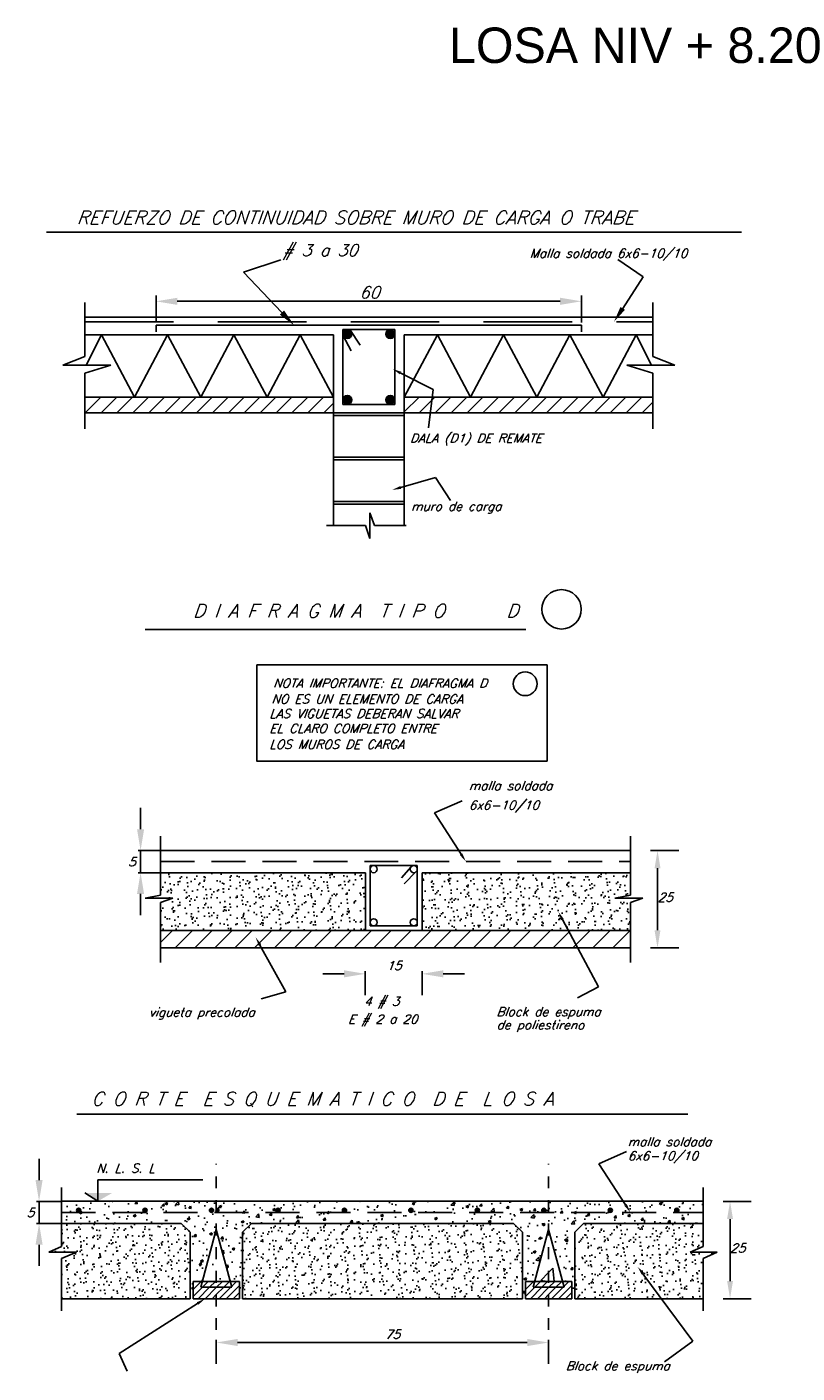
# Model space of a CAD drawing. Header units: millimetres. Extents: x 2068 to 4152, y 861 to 1938.
# Tile 11 of 20: x 2124.9 to 2131.42, y 893.4 to 904.79. Entities that reach past the tile are written whole.
import ezdxf

# ---------------------------------------------------------------- set-up
doc = ezdxf.new("R2010")
doc.units = ezdxf.units.MM
for name, pattern in [('CENTER', [2, 1.25, -0.25, 0.25, -0.25]), ('DASHED', [0.75, 0.5, -0.25]), ('DASHED2', [9.525, 6.35, -3.175]), ('HIDDEN', [0.375, 0.25, -0.125])]:
    doc.linetypes.add(name, pattern=pattern)
doc.layers.add('A NEO ESTRUCTURA', color=7, linetype='Continuous')
doc.layers.add('RAPID COST CASTILLOS Y COLUMNAS', color=1, linetype='Continuous')
doc.styles.add('LETREROS100', font='simplex.shx', dxfattribs={"oblique": 20, "height": 0.3})
doc.styles.add('NOTAS', font='SIMPLEX', dxfattribs={"oblique": 20, "height": 0.1})
doc.styles.add('NOTAS100', font='simplex.shx', dxfattribs={"oblique": 20, "height": 0.2})
doc.styles.add('NOTAS50', font='simplex.shx', dxfattribs={"oblique": 20, "height": 0.1})
doc.styles.get("Standard").update_dxf_attribs({"font": 'arial.ttf'})
doc.styles.add('TI', font='simplex.shx', dxfattribs={"oblique": 20, "height": 0.37})
doc.dimstyles.get("Standard").update_dxf_attribs({"dimtxt": 0.2, "dimasz": 0.18, "dimexe": 0.18, "dimexo": 0.0625, "dimgap": 0.09, "dimtad": 0, "dimtih": 1, "dimtoh": 1, "dimdec": 3, "dimzin": 0, "dimdsep": 46, "dimtxsty": 'Standard', "dimcen": 0.09, "dimadec": 0, "dimazin": 0, "dimtfac": 1, "dimtdec": 3, "dimtofl": 0, "dimtmove": 0, "dimatfit": 3, "dimfxl": 1, "dimtolj": 1, "dimtzin": 0, "dimarcsym": 0})
pattern_1 = [(50, (1802.69621, 612.00758), (0.22773084, -0.01992386), [0.0238125, -0.2619375]), (355, (1802.6962, 612.00758), (-0.04405428, 0.23882106), [0.01905, -0.20955073]), (100.451445, (1802.71519, 612.00592), (0.18367656, 0.21889719), [0.02023751, -0.2226128]), (46.1842, (1802.6962, 612.07108), (0.3388488, -0.05255291), [0.03571875, -0.39290625]), (96.63556, (1802.72445, 612.0667), (0.29675517, 0.30928266), [0.03035628, -0.3339195]), (351.18415, (1802.6962, 612.07108), (0.29675517, 0.30928266), [0.02857496, -0.31432466]), (21, (1802.72796, 612.0552), (0.18951799, -0.1278315), [0.0238125, -0.2619375]), (326, (1802.72796, 612.0552), (0.07725254, 0.23023496), [0.01905, -0.20955]), (71.451445, (1802.74375, 612.04455), (0.26677052, 0.10240346), [0.02023751, -0.22261242]), (37.5, (1802.69621, 612.00758), (0.003860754, 0.105693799), [0, -0.20701, 0, -0.212725, 0, -0.21034375]), (7.5, (1802.69621, 612.00758), (0.083524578, 0.12522572), [0, -0.121285, 0, -0.2022475, 0, -0.08016875]), (327.5, (1802.62541, 612.00758), (0.169488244, -0.00716093), [0, -0.079375, 0, -0.24765, 0, -0.3286125]), (317.5, (1802.59366, 612.00758), (0.185161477, 0.031783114), [0, -0.1031875, 0, -0.164465, 0, -0.2333625])]
pattern_2 = [(127.5, (1827.56476, 615.02581), (-0.110117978, -0.00360007), [0, -0.086868, 0, -0.097155, 0, -0.09286875]), (97.5, (1827.56476, 615.02581), (-0.16128565, 0.10114274), [0, -0.046863, 0, -0.0782955, 0, -0.03000375]), (57.5, (1827.56476, 614.95551), (-0.000323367, 0.177973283), [0, -0.028575, 0, -0.10287, 0, -0.1343025]), (47.5, (1827.56476, 614.95551), (-0.0501591, 0.1718002), [0, -0.0142875, 0, -0.067437, 0, -0.0771525])]
pattern_3 = [(50, (1802.6962, 612.0076), (0.9109233, -0.0796954), [0.09525, -1.04775]), (355, (1802.6962, 612.0076), (-0.1762171, 0.9552842), [0.0762, -0.838203]), (100.45144, (1802.7721, 612.0009), (0.7347062, 0.8755888), [0.08095, -0.8904512]), (46.1842, (1802.6962, 612.2616), (1.3553952, -0.2102116), [0.142875, -1.571625]), (96.63556, (1802.8092, 612.244), (1.1870207, 1.2371306), [0.121425, -1.335678]), (351.18415, (1802.6962, 612.2616), (1.1870207, 1.2371306), [0.1143, -1.2572987]), (21, (1802.8232, 612.1981), (0.758072, -0.511326), [0.09525, -1.04775]), (326, (1802.8232, 612.1981), (0.3090101, 0.9209398), [0.0762, -0.8382]), (71.45144, (1802.8864, 612.1555), (1.0670821, 0.4096138), [0.08095, -0.8904497]), (37.5, (1802.6962, 612.00758), (0.01544302, 0.4227752), [0, -0.82804, 0, -0.8509, 0, -0.841375]), (7.5, (1802.6962, 612.0076), (0.3340983, 0.50090287), [0, -0.48514, 0, -0.80899, 0, -0.320675]), (327.5, (1802.413, 612.00758), (0.67795298, -0.02864372), [0, -0.3175, 0, -0.9906, 0, -1.31445]), (317.5, (1802.286, 612.0076), (0.7406459, 0.12713246), [0, -0.41275, 0, -0.65786, 0, -0.93345])]
pattern_4 = [(127.5, (1827.40556, 615.33255), (-0.110117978, -0.00360007), [0, -0.086868, 0, -0.097155, 0, -0.09286875]), (97.5, (1827.40556, 615.33255), (-0.16128565, 0.10114274), [0, -0.046863, 0, -0.0782955, 0, -0.03000375]), (57.5, (1827.40556, 615.26225), (-0.000323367, 0.177973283), [0, -0.028575, 0, -0.10287, 0, -0.1343025]), (47.5, (1827.40556, 615.26225), (-0.0501591, 0.1718002), [0, -0.0142875, 0, -0.067437, 0, -0.0771525])]
pattern_5 = [(45, (1572.264205, 622.78865), (-0.067351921, 0.067351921), [])]

# ---------------------------------------------------------------- blocks, each defined once
blk = doc.blocks.new('*X111')
at = {"color": 0}
for p, q in [((7.903, 23.336), (8.086, 23.518)), ((7.903, 23.495), (7.927, 23.518)), ((8.114, 23.388), (8.245, 23.518)), ((8.273, 23.388), (8.404, 23.518)), ((8.433, 23.388), (8.563, 23.518)), ((8.592, 23.388), (8.722, 23.518)), ((8.649, 23.127), (8.947, 23.425)), ((8.751, 23.388), (8.768, 23.405)), ((8.768, 23.405), (8.881, 23.518)), ((7.903, 23.177), (8.114, 23.388)), ((8.013, 23.127), (8.273, 23.388)), ((8.172, 23.127), (8.425, 23.38)), ((8.331, 23.127), (8.425, 23.221)), ((8.425, 23.221), (8.592, 23.388)), ((8.425, 23.38), (8.433, 23.388)), ((8.49, 23.127), (8.751, 23.388)), ((8.808, 23.127), (8.947, 23.266))]:
    blk.add_line(p, q, dxfattribs=at)
blk = doc.blocks.new('*D119')
at = {"layer": 'A NEO ESTRUCTURA', "color": 0, "lineweight": -2, "transparency": 16777216}
for p, q in [((2127.587, 896.779), (2127.407, 896.779)), ((2127.767, 896.801), (2127.767, 896.599)), ((2128.247, 896.801), (2128.247, 896.599)), ((2128.427, 896.779), (2128.607, 896.779))]:
    blk.add_line(p, q, dxfattribs=at)
at = {"layer": 'A NEO ESTRUCTURA', "color": 0, "transparency": 16777216}
for points in [[(2127.587, 896.809), (2127.587, 896.749), (2127.767, 896.779)], [(2128.427, 896.809), (2128.427, 896.749), (2128.247, 896.779)]]:
    blk.add_solid(points, dxfattribs=at)
at = {"layer": 'Defpoints', "color": 0, "transparency": 16777216}
for p in [(2127.767, 896.863), (2128.247, 896.863), (2128.247, 896.779)]:
    blk.add_point(p, dxfattribs=at)
blk = doc.blocks.new('*D120')
at = {"layer": 'A NEO ESTRUCTURA', "color": 0, "lineweight": -2, "transparency": 16777216}
for p, q in [((2130.181, 897.823), (2130.42, 897.823)), ((2130.24, 897.148), (2130.24, 897.673)), ((2130.181, 896.998), (2130.42, 896.998))]:
    blk.add_line(p, q, dxfattribs=at)
at = {"layer": 'A NEO ESTRUCTURA', "color": 0, "transparency": 16777216}
for points in [[(2130.215, 897.673), (2130.265, 897.673), (2130.24, 897.823)], [(2130.215, 897.148), (2130.265, 897.148), (2130.24, 896.998)]]:
    blk.add_solid(points, dxfattribs=at)
at = {"layer": 'Defpoints', "color": 0, "transparency": 16777216}
for p in [(2130.156, 897.823), (2130.24, 897.823), (2130.156, 896.998)]:
    blk.add_point(p, dxfattribs=at)
blk = doc.blocks.new('*D121')
at = {"layer": 'A NEO ESTRUCTURA', "color": 0, "lineweight": -2, "transparency": 16777216}
for p, q in [((2126.506, 893.68), (2126.506, 893.478)), ((2126.686, 893.658), (2129.138, 893.658)), ((2129.318, 893.68), (2129.318, 893.478))]:
    blk.add_line(p, q, dxfattribs=at)
at = {"layer": 'A NEO ESTRUCTURA', "color": 0, "transparency": 16777216}
for points in [[(2126.686, 893.688), (2126.686, 893.628), (2126.506, 893.658)], [(2129.138, 893.688), (2129.138, 893.628), (2129.318, 893.658)]]:
    blk.add_solid(points, dxfattribs=at)
at = {"layer": 'Defpoints', "color": 0, "transparency": 16777216}
for p in [(2126.506, 893.742), (2129.318, 893.742), (2129.318, 893.658)]:
    blk.add_point(p, dxfattribs=at)
blk = doc.blocks.new('*D122')
at = {"layer": 'A NEO ESTRUCTURA', "color": 0, "lineweight": -2, "transparency": 16777216}
for p, q in [((2125.865, 898.003), (2125.865, 898.183)), ((2125.844, 897.823), (2126.045, 897.823)), ((2125.844, 897.635), (2126.045, 897.635)), ((2125.865, 897.455), (2125.865, 897.275))]:
    blk.add_line(p, q, dxfattribs=at)
at = {"layer": 'A NEO ESTRUCTURA', "color": 0, "transparency": 16777216}
for points in [[(2125.835, 898.003), (2125.895, 898.003), (2125.865, 897.823)], [(2125.835, 897.455), (2125.895, 897.455), (2125.865, 897.635)]]:
    blk.add_solid(points, dxfattribs=at)
at = {"layer": 'Defpoints', "color": 0, "transparency": 16777216}
for p in [(2125.781, 897.823), (2125.865, 897.823), (2125.781, 897.635)]:
    blk.add_point(p, dxfattribs=at)
blk = doc.blocks.new('*D123')
at = {"layer": 'A NEO ESTRUCTURA', "color": 0, "lineweight": -2, "transparency": 16777216}
for p, q in [((2130.795, 894.853), (2131.034, 894.853)), ((2130.854, 894.178), (2130.854, 894.703)), ((2130.795, 894.028), (2131.034, 894.028))]:
    blk.add_line(p, q, dxfattribs=at)
at = {"layer": 'A NEO ESTRUCTURA', "color": 0, "transparency": 16777216}
for points in [[(2130.829, 894.703), (2130.879, 894.703), (2130.854, 894.853)], [(2130.829, 894.178), (2130.879, 894.178), (2130.854, 894.028)]]:
    blk.add_solid(points, dxfattribs=at)
at = {"layer": 'Defpoints', "color": 0, "transparency": 16777216}
for p in [(2130.77, 894.853), (2130.854, 894.853), (2130.77, 894.028)]:
    blk.add_point(p, dxfattribs=at)
blk = doc.blocks.new('*D124')
at = {"layer": 'A NEO ESTRUCTURA', "color": 0, "lineweight": -2, "transparency": 16777216}
for p, q in [((2125.006, 895.033), (2125.006, 895.213)), ((2124.985, 894.853), (2125.186, 894.853)), ((2124.985, 894.666), (2125.186, 894.666)), ((2125.006, 894.486), (2125.006, 894.306))]:
    blk.add_line(p, q, dxfattribs=at)
at = {"layer": 'A NEO ESTRUCTURA', "color": 0, "transparency": 16777216}
for points in [[(2124.976, 895.033), (2125.036, 895.033), (2125.006, 894.853)], [(2124.976, 894.486), (2125.036, 894.486), (2125.006, 894.666)]]:
    blk.add_solid(points, dxfattribs=at)
at = {"layer": 'Defpoints', "color": 0, "transparency": 16777216}
for p in [(2124.922, 894.853), (2125.006, 894.853), (2124.922, 894.666)]:
    blk.add_point(p, dxfattribs=at)
blk = doc.blocks.new('*D125')
at = {"layer": 'A NEO ESTRUCTURA', "color": 0, "lineweight": -2, "transparency": 16777216}
for p, q in [((2125.996, 902.521), (2125.996, 902.292)), ((2126.176, 902.472), (2129.416, 902.472)), ((2129.596, 902.521), (2129.596, 902.292))]:
    blk.add_line(p, q, dxfattribs=at)
at = {"layer": 'A NEO ESTRUCTURA', "color": 0, "transparency": 16777216}
for points in [[(2126.176, 902.502), (2126.176, 902.442), (2125.996, 902.472)], [(2129.416, 902.502), (2129.416, 902.442), (2129.596, 902.472)]]:
    blk.add_solid(points, dxfattribs=at)
at = {"layer": 'Defpoints', "color": 0, "transparency": 16777216}
for p in [(2125.996, 902.584), (2129.596, 902.584), (2129.596, 902.472)]:
    blk.add_point(p, dxfattribs=at)

msp = doc.modelspace()

# ---------------------------------------------------------------- hatches: boundary and pattern name
at = {"layer": 'A NEO ESTRUCTURA'}
h = msp.add_hatch(color=0, dxfattribs=at)
h.dxf.hatch_style = 1
edge = h.paths.add_edge_path()
edge.add_arc((2127.6145, 902.1953), 0.038, 0, 360)
h = msp.add_hatch(color=0, dxfattribs=at)
h.dxf.hatch_style = 1
edge = h.paths.add_edge_path()
edge.add_arc((2127.9785, 902.1953), 0.038, 0, 360)
at = {"layer": 'A NEO ESTRUCTURA', "ltscale": 0.2, "true_color": 0x2776bb}
h = msp.add_hatch(dxfattribs=at)
h.set_pattern_fill('ANSI31', color=152, scale=0.03, style=0)
h.set_pattern_definition(pattern_5)
h.paths.add_polyline_path([(2125.3933, 901.6608), (2125.3933, 901.5282), (2127.4965, 901.5282), (2127.4965, 901.6608)])
at = {"layer": 'A NEO ESTRUCTURA'}
h = msp.add_hatch(color=0, dxfattribs=at)
h.dxf.hatch_style = 1
edge = h.paths.add_edge_path()
edge.add_arc((2127.6145, 901.6377), 0.038, 0, 360)
h = msp.add_hatch(color=0, dxfattribs=at)
h.dxf.hatch_style = 1
edge = h.paths.add_edge_path()
edge.add_arc((2127.9785, 901.6377), 0.038, 0, 360)
at = {"layer": 'A NEO ESTRUCTURA', "ltscale": 0.2, "true_color": 0x2776bb}
h = msp.add_hatch(dxfattribs=at)
h.set_pattern_fill('ANSI31', color=152, scale=0.03, style=0)
h.set_pattern_definition(pattern_5)
h.paths.add_polyline_path([(2128.0965, 901.6608), (2128.0965, 901.5282), (2130.1996, 901.5282), (2130.1996, 901.6608)])
at = {"layer": 'A NEO ESTRUCTURA'}
h = msp.add_hatch(dxfattribs=at)
h.set_pattern_fill('AR-SAND', color=9, scale=0.00225, angle=90)
h.set_pattern_definition(pattern_2)
h.paths.add_polyline_path([(2127.7673, 897.6352), (2126.0339, 897.6352), (2126.0339, 897.4449), (2125.9034, 897.4189), (2126.1395, 897.4189), (2126.0339, 897.3841), (2126.0339, 897.1444), (2127.7673, 897.1444)])
h = msp.add_hatch(dxfattribs=at)
h.set_pattern_fill('AR-SAND', color=9, scale=0.00225, angle=90)
h.set_pattern_definition(pattern_2)
h.paths.add_polyline_path([(2130.0105, 897.4449), (2130.0105, 897.6352), (2128.2473, 897.6352), (2128.2473, 897.1444), (2130.0105, 897.1444), (2130.0105, 897.3841), (2130.1162, 897.4189), (2129.88, 897.4189)])
at = {"layer": 'A NEO ESTRUCTURA', "true_color": 0x2776bb}
h = msp.add_hatch(dxfattribs=at)
h.set_pattern_fill('ANSI31', color=152, scale=0.0375)
h.set_pattern_definition([(45, (1796.82114, 614.97679), (-0.0841899, 0.0841899), [])])
h.paths.add_polyline_path([(2130.0105, 897.1444), (2128.2473, 897.1444), (2127.7673, 897.1444), (2126.0339, 897.1444), (2126.0339, 896.9977), (2130.0105, 896.9977)])
at = {"layer": 'A NEO ESTRUCTURA', "true_color": 0x139b48}
h = msp.add_hatch(dxfattribs=at)
h.set_pattern_fill('AR-CONC', color=114, scale=0.00125)
h.set_pattern_definition(pattern_1)
h.paths.add_polyline_path([(2126.5057, 894.8535), (2125.197, 894.8535), (2125.197, 894.7597), (2125.3405, 894.7597, -0.4142136), (2125.3229, 894.7773, -1), (2125.3581, 894.7773, -0.4142136), (2125.3405, 894.7597), (2125.903, 894.7597, -0.4142136), (2125.8854, 894.7773, -1), (2125.9206, 894.7773, -0.4142136), (2125.903, 894.7597), (2126.4655, 894.7597, -0.4142136), (2126.4479, 894.7773, -1), (2126.4831, 894.7773, -0.4142136), (2126.4655, 894.7597), (2126.5057, 894.7597)])
at = {"layer": 'A NEO ESTRUCTURA'}
h = msp.add_hatch(color=6, dxfattribs=at)
h.dxf.hatch_style = 1
h.paths.add_polyline_path([(2125.3229, 894.7773, 1), (2125.3581, 894.7773, 1)])
h = msp.add_hatch(color=6, dxfattribs=at)
h.dxf.hatch_style = 1
h.paths.add_polyline_path([(2125.8854, 894.7773, 1), (2125.9206, 894.7773, 1)])
h = msp.add_hatch(color=6, dxfattribs=at)
h.dxf.hatch_style = 1
h.paths.add_polyline_path([(2126.4479, 894.7773, 1), (2126.4831, 894.7773, 1)])
at = {"layer": 'A NEO ESTRUCTURA', "true_color": 0x139b48}
h = msp.add_hatch(dxfattribs=at)
h.set_pattern_fill('AR-CONC', color=114, scale=0.00125)
h.set_pattern_definition(pattern_1)
h.paths.add_polyline_path([(2129.3182, 894.8535), (2126.5057, 894.8535), (2126.5057, 894.7597), (2127.028, 894.7597, -0.4142136), (2127.0104, 894.7773, -1), (2127.0456, 894.7773, -0.4142136), (2127.028, 894.7597), (2127.5905, 894.7597, -0.4142136), (2127.5729, 894.7773, -1), (2127.6081, 894.7773, -0.4142136), (2127.5905, 894.7597), (2128.153, 894.7597, -0.4142136), (2128.1354, 894.7773, -1), (2128.1706, 894.7773, -0.4142136), (2128.153, 894.7597), (2128.7155, 894.7597, -0.4142136), (2128.6979, 894.7773, -1), (2128.7331, 894.7773, -0.4142136), (2128.7155, 894.7597), (2129.278, 894.7597, -0.4142136), (2129.2604, 894.7773, -1), (2129.2956, 894.7773, -0.4142136), (2129.278, 894.7597), (2129.3182, 894.7597)])
at = {"layer": 'A NEO ESTRUCTURA'}
h = msp.add_hatch(color=6, dxfattribs=at)
h.dxf.hatch_style = 1
h.paths.add_polyline_path([(2127.0104, 894.7773, 1), (2127.0456, 894.7773, 1)])
h = msp.add_hatch(color=6, dxfattribs=at)
h.dxf.hatch_style = 1
h.paths.add_polyline_path([(2127.5729, 894.7773, 1), (2127.6081, 894.7773, 1)])
h = msp.add_hatch(color=6, dxfattribs=at)
h.dxf.hatch_style = 1
h.paths.add_polyline_path([(2128.1354, 894.7773, 1), (2128.1706, 894.7773, 1)])
h = msp.add_hatch(color=6, dxfattribs=at)
h.dxf.hatch_style = 1
h.paths.add_polyline_path([(2128.6979, 894.7773, 1), (2128.7331, 894.7773, 1)])
h = msp.add_hatch(color=6, dxfattribs=at)
h.dxf.hatch_style = 1
h.paths.add_polyline_path([(2129.2604, 894.7773, 1), (2129.2956, 894.7773, 1)])
h = msp.add_hatch(dxfattribs=at)
h.set_pattern_fill('AR-CONC', color=6, scale=0.00125)
h.set_pattern_definition(pattern_1)
h.paths.add_polyline_path([(2130.627, 894.8535), (2129.3182, 894.8535), (2129.3182, 894.7597), (2129.8405, 894.7597, -0.4142136), (2129.8229, 894.7773, -1), (2129.8581, 894.7773, -0.4142136), (2129.8405, 894.7597), (2130.403, 894.7597, -0.4142136), (2130.3854, 894.7773, -1), (2130.4206, 894.7773, -0.4142136), (2130.403, 894.7597), (2130.627, 894.7597)])
h = msp.add_hatch(color=6, dxfattribs=at)
h.dxf.hatch_style = 1
h.paths.add_polyline_path([(2129.8229, 894.7773, 1), (2129.8581, 894.7773, 1)])
h = msp.add_hatch(color=6, dxfattribs=at)
h.dxf.hatch_style = 1
h.paths.add_polyline_path([(2130.3854, 894.7773, 1), (2130.4206, 894.7773, 1)])
h = msp.add_hatch(dxfattribs=at)
h.set_pattern_fill('AR-SAND', color=9, scale=0.00225, angle=90)
h.set_pattern_definition(pattern_4)
h.paths.add_polyline_path([(2126.284, 894.591), (2126.209, 894.666), (2125.197, 894.666), (2125.197, 894.4699), (2125.0876, 894.4218), (2125.3239, 894.4218), (2125.197, 894.3691), (2125.197, 894.0285), (2126.284, 894.0285)])
at = {"layer": 'A NEO ESTRUCTURA', "true_color": 0x139b48}
h = msp.add_hatch(dxfattribs=at)
h.set_pattern_fill('AR-CONC', color=114, scale=0.00125)
h.set_pattern_definition(pattern_1)
h.paths.add_polyline_path([(2126.5057, 894.7597), (2125.197, 894.7597), (2125.197, 894.666), (2126.209, 894.666), (2126.284, 894.591), (2126.284, 894.0285), (2126.3101, 894.0285), (2126.3101, 894.1752), (2126.3884, 894.1752), (2126.5057, 894.6154)])
h = msp.add_hatch(dxfattribs=at)
h.set_pattern_fill('AR-CONC', color=114, scale=0.00125)
h.set_pattern_definition(pattern_1)
h.paths.add_polyline_path([(2126.7275, 894.591), (2126.8025, 894.666), (2129.0215, 894.666), (2129.0965, 894.591), (2129.0965, 894.0285), (2129.1226, 894.0285), (2129.1226, 894.1752), (2129.2009, 894.1752), (2129.3182, 894.6154), (2129.3182, 894.7597), (2126.5057, 894.7597), (2126.5057, 894.6154), (2126.6231, 894.1752), (2126.7014, 894.1752), (2126.7014, 894.0285), (2126.7275, 894.0285)])
at = {"layer": 'A NEO ESTRUCTURA'}
h = msp.add_hatch(dxfattribs=at)
h.set_pattern_fill('AR-SAND', color=9, scale=0.00225, angle=90)
h.set_pattern_definition(pattern_4)
h.paths.add_polyline_path([(2129.0965, 894.591), (2129.0215, 894.666), (2126.8025, 894.666), (2126.7275, 894.591), (2126.7275, 894.0285), (2129.0965, 894.0285)])
at = {"layer": 'A NEO ESTRUCTURA', "true_color": 0x139b48}
h = msp.add_hatch(dxfattribs=at)
h.set_pattern_fill('AR-CONC', color=114, scale=0.00125)
h.set_pattern_definition(pattern_1)
h.paths.add_polyline_path([(2129.54, 894.591), (2129.615, 894.666), (2130.627, 894.666), (2130.627, 894.7597), (2129.3182, 894.7597), (2129.3182, 894.6154), (2129.4356, 894.1752), (2129.5139, 894.1752), (2129.5139, 894.0285), (2129.54, 894.0285)])
at = {"layer": 'A NEO ESTRUCTURA'}
h = msp.add_hatch(dxfattribs=at)
h.set_pattern_fill('AR-SAND', color=9, scale=0.00225, angle=90)
h.set_pattern_definition(pattern_4)
h.paths.add_polyline_path([(2130.627, 894.3691), (2130.7454, 894.4218), (2130.5176, 894.4218), (2130.627, 894.4699), (2130.627, 894.666), (2129.615, 894.666), (2129.54, 894.591), (2129.54, 894.0285), (2130.627, 894.0285)])
at = {"layer": 'A NEO ESTRUCTURA', "true_color": 0x139b48}
h = msp.add_hatch(dxfattribs=at)
h.set_pattern_fill('AR-CONC', color=114, scale=0.005)
h.set_pattern_definition(pattern_3)
h.paths.add_polyline_path([(2126.5057, 894.6154), (2126.3884, 894.1752), (2126.5057, 894.1752)], flags=17)
h = msp.add_hatch(dxfattribs=at)
h.set_pattern_fill('AR-CONC', color=114, scale=0.005)
h.set_pattern_definition(pattern_3)
h.paths.add_polyline_path([(2126.5057, 894.6154), (2126.5057, 894.1752), (2126.6231, 894.1752)], flags=17)
h = msp.add_hatch(dxfattribs=at)
h.set_pattern_fill('AR-CONC', color=114, scale=0.005)
h.set_pattern_definition(pattern_3)
h.paths.add_polyline_path([(2129.3182, 894.6154), (2129.2009, 894.1752), (2129.3182, 894.1752)], flags=17)
h = msp.add_hatch(dxfattribs=at)
h.set_pattern_fill('AR-CONC', color=114, scale=0.005)
h.set_pattern_definition(pattern_3)
h.paths.add_polyline_path([(2129.3182, 894.6154), (2129.3182, 894.1752), (2129.4356, 894.1752)], flags=17)

# ---------------------------------------------------------------- linework, layer by layer
at = {"layer": 'A NEO ESTRUCTURA', "color": 1}
msp.add_line((2125.0697, 903.0574), (2130.9512, 903.0574), dxfattribs=at)
at = {"layer": 'A NEO ESTRUCTURA', "color": 5, "ltscale": 0.2}
for p, q in [((2126.7355, 902.7198), (2127.0516, 902.8227)), ((2127.0618, 902.3766), (2126.7355, 902.7198)), ((2125.533, 902.1892), (2125.4037, 901.9306)), ((2125.8135, 901.6608), (2125.533, 902.1892)), ((2126.094, 902.1892), (2125.8135, 901.6608)), ((2125.9965, 902.2695), (2129.5965, 902.2695)), ((2125.9965, 902.2139), (2125.9965, 902.2695)), ((2126.3745, 901.6608), (2126.094, 902.1892)), ((2126.655, 902.1892), (2126.3745, 901.6608)), ((2126.9355, 901.6608), (2126.655, 902.1892)), ((2127.216, 902.1892), (2126.9355, 901.6608)), ((2127.4965, 901.6608), (2127.216, 902.1892)), ((2128.0965, 901.6608), (2128.377, 902.1892)), ((2128.377, 902.1892), (2128.6575, 901.6608)), ((2128.6575, 901.6608), (2128.938, 902.1892)), ((2128.938, 902.1892), (2129.2185, 901.6608)), ((2129.2185, 901.6608), (2129.499, 902.1892)), ((2129.499, 902.1892), (2129.7795, 901.6608)), ((2129.5965, 902.2143), (2129.5965, 902.2695)), ((2129.7795, 901.6608), (2130.06, 902.1892)), ((2130.06, 902.1892), (2130.1893, 901.9306))]:
    msp.add_line(p, q, dxfattribs=at)
at = {"layer": 'A NEO ESTRUCTURA'}
for p, q in [((2130.119, 902.6788), (2129.9034, 902.827)), ((2129.9453, 902.4121), (2130.119, 902.6788)), ((2128.0666, 901.8645), (2128.3405, 901.7265)), ((2128.3405, 901.7265), (2128.3011, 901.4015)), ((2127.4965, 900.5736), (2127.4965, 901.5282)), ((2128.0965, 901.5048), (2127.4965, 901.5048)), ((2128.0965, 900.5736), (2128.0965, 901.5282)), ((2128.0965, 901.1532), (2127.4965, 901.1532)), ((2128.0965, 901.1298), (2127.4965, 901.1298)), ((2128.0669, 900.8963), (2128.3618, 900.9804)), ((2128.3618, 900.9804), (2128.4882, 900.7853)), ((2128.0965, 900.7782), (2127.4965, 900.7782)), ((2128.0965, 900.7548), (2127.4965, 900.7548)), ((2127.8056, 900.4633), (2127.8056, 900.6823)), ((2127.8056, 900.6823), (2127.8448, 900.5736)), ((2127.4391, 900.5736), (2127.7698, 900.5736)), ((2127.7698, 900.5736), (2127.8056, 900.4633)), ((2127.8448, 900.5736), (2128.1139, 900.5736)), ((2128.3519, 898.1407), (2128.5854, 898.2432)), ((2128.5774, 897.7919), (2128.3519, 898.1407)), ((2126.0339, 897.9444), (2126.0339, 897.4449)), ((2130.0105, 897.9444), (2130.0105, 897.4449)), ((2125.8654, 897.8227), (2125.8654, 897.6352)), ((2127.8073, 897.6958), (2128.2073, 897.6958)), ((2127.8073, 897.6958), (2127.8073, 897.1844)), ((2128.1539, 897.6853), (2128.0727, 897.5918)), ((2128.1988, 897.6444), (2128.097, 897.5408)), ((2128.2073, 897.6958), (2128.2073, 897.1844)), ((2126.0339, 897.4449), (2125.9034, 897.4189)), ((2125.9034, 897.4189), (2126.1395, 897.4189)), ((2126.1395, 897.4189), (2126.0339, 897.3841)), ((2130.0105, 897.4449), (2129.88, 897.4189)), ((2129.88, 897.4189), (2130.1162, 897.4189)), ((2130.1162, 897.4189), (2130.0105, 897.3841)), ((2126.0339, 897.3841), (2126.0339, 896.8751)), ((2130.0105, 897.3841), (2130.0105, 896.8751)), ((2127.8073, 897.1844), (2128.2073, 897.1844)), ((2129.4364, 897.2375), (2129.7396, 896.6676)), ((2126.0339, 897.1444), (2127.7673, 897.1444)), ((2128.2473, 897.1444), (2130.0105, 897.1444)), ((2126.8758, 897.0224), (2127.0955, 896.6273)), ((2127.0955, 896.6273), (2126.8862, 896.5672)), ((2129.7396, 896.6676), (2129.5618, 896.5759)), ((2129.7443, 895.1715), (2129.9778, 895.274)), ((2129.9698, 894.8227), (2129.7443, 895.1715)), ((2125.5026, 895.0362), (2126.3917, 895.0362)), ((2125.5026, 894.8535), (2125.5026, 895.0362)), ((2125.197, 894.9693), (2125.197, 894.4699)), ((2125.5026, 894.8535), (2125.3922, 894.9248)), ((2130.627, 894.9693), (2130.627, 894.4699)), ((2125.0064, 894.8535), (2125.0064, 894.666)), ((2125.197, 894.8535), (2130.627, 894.8535)), ((2125.197, 894.666), (2126.209, 894.666)), ((2126.284, 894.591), (2126.209, 894.666)), ((2126.7275, 894.591), (2126.8025, 894.666)), ((2126.8025, 894.666), (2129.0215, 894.666)), ((2129.0965, 894.591), (2129.0215, 894.666)), ((2129.54, 894.591), (2129.615, 894.666)), ((2129.615, 894.666), (2130.627, 894.666)), ((2126.284, 894.591), (2126.284, 894.0285)), ((2126.7275, 894.591), (2126.7275, 894.0285)), ((2129.0965, 894.591), (2129.0965, 894.0285)), ((2129.54, 894.591), (2129.54, 894.0285)), ((2125.197, 894.4699), (2125.0876, 894.4218)), ((2130.627, 894.4699), (2130.5176, 894.4218)), ((2125.0876, 894.4218), (2125.3239, 894.4218)), ((2125.3239, 894.4218), (2125.197, 894.3691)), ((2125.197, 894.3691), (2125.197, 893.9274)), ((2130.5176, 894.4218), (2130.7454, 894.4218)), ((2130.7454, 894.4218), (2130.627, 894.3691)), ((2130.627, 894.3691), (2130.627, 893.9274)), ((2130.1157, 894.2402), (2130.5377, 893.6705)), ((2126.284, 894.0285), (2125.197, 894.0285)), ((2126.3475, 893.9882), (2125.6839, 893.5662)), ((2126.7275, 894.0285), (2129.0965, 894.0285)), ((2129.54, 894.0285), (2130.627, 894.0285)), ((2130.5377, 893.6705), (2130.3006, 893.4949)), ((2125.6839, 893.5662), (2125.7515, 893.4141))]:
    msp.add_line(p, q, dxfattribs=at)
at = {"layer": 'A NEO ESTRUCTURA', "ltscale": 0.2}
for p, q in [((2125.3933, 902.4608), (2125.3933, 902.0035)), ((2130.1996, 902.4608), (2130.1996, 902.0035)), ((2127.5765, 902.2333), (2128.0165, 902.2333)), ((2127.5765, 902.2333), (2127.5765, 901.5997)), ((2127.5765, 902.1856), (2127.6482, 902.0529)), ((2127.6347, 902.2333), (2127.7244, 902.1004)), ((2128.0165, 902.2333), (2128.0165, 901.5997)), ((2125.3933, 902.0035), (2125.2076, 901.9306)), ((2130.1996, 902.0035), (2130.3853, 901.9306)), ((2125.2076, 901.9306), (2125.6121, 901.9306)), ((2125.6121, 901.9306), (2125.3933, 901.8643)), ((2125.3933, 901.8643), (2125.3933, 901.3919)), ((2130.3853, 901.9306), (2129.9808, 901.9306)), ((2129.9808, 901.9306), (2130.1996, 901.8643)), ((2130.1996, 901.8643), (2130.1996, 901.3919)), ((2125.3933, 901.6608), (2127.4965, 901.6608)), ((2128.0965, 901.6608), (2130.1996, 901.6608)), ((2127.5765, 901.5997), (2128.0165, 901.5997))]:
    msp.add_line(p, q, dxfattribs=at)
at = {"layer": 'A NEO ESTRUCTURA', "color": 114, "ltscale": 0.2, "true_color": 0x139b48}
for p, q in [((2125.3933, 902.3382), (2130.1996, 902.3382)), ((2127.4965, 902.1882), (2125.3933, 902.1882)), ((2127.4965, 902.1882), (2127.4965, 901.5282)), ((2128.0965, 902.1882), (2130.1996, 902.1882)), ((2128.0965, 902.1882), (2128.0965, 901.5282))]:
    msp.add_line(p, q, dxfattribs=at)
at = {"layer": 'A NEO ESTRUCTURA', "color": 6, "linetype": 'DASHED', "ltscale": 1.5}
msp.add_line((2125.3933, 902.299), (2130.1996, 902.299), dxfattribs=at)
at = {"layer": 'A NEO ESTRUCTURA', "color": 152, "ltscale": 0.2, "true_color": 0x2776bb}
msp.add_line((2125.3933, 901.5282), (2130.1996, 901.5282), dxfattribs=at)
at = {"layer": 'A NEO ESTRUCTURA', "color": 1, "ltscale": 0.2}
for p, q in [((2125.9028, 899.6931), (2129.127, 899.6931)), ((2125.3257, 895.5897), (2130.4971, 895.5897))]:
    msp.add_line(p, q, dxfattribs=at)
at = {"layer": 'A NEO ESTRUCTURA', "color": 114, "true_color": 0x139b48}
for p, q in [((2126.0339, 897.8227), (2130.0105, 897.8227)), ((2126.0339, 897.6352), (2127.7673, 897.6352)), ((2127.7673, 897.6352), (2127.7673, 897.1444)), ((2128.2473, 897.6352), (2130.0105, 897.6352)), ((2128.2473, 897.6352), (2128.2473, 897.1444)), ((2127.7673, 897.1444), (2128.2473, 897.1444)), ((2126.3101, 894.1752), (2126.3101, 894.0285)), ((2126.3101, 894.1752), (2126.7014, 894.1752)), ((2126.7014, 894.1752), (2126.7014, 894.0285)), ((2129.1226, 894.1752), (2129.5139, 894.1752)), ((2129.1226, 894.1752), (2129.1226, 894.0285)), ((2129.5139, 894.1752), (2129.5139, 894.0285)), ((2126.3101, 894.0285), (2126.7014, 894.0285)), ((2129.1226, 894.0285), (2129.5139, 894.0285))]:
    msp.add_line(p, q, dxfattribs=at)
at = {"layer": 'A NEO ESTRUCTURA', "color": 6, "linetype": 'HIDDEN', "ltscale": 1.15}
for p, q in [((2126.0339, 897.7289), (2130.0105, 897.7289)), ((2125.197, 894.7597), (2130.627, 894.7597))]:
    msp.add_line(p, q, dxfattribs=at)
at = {"layer": 'A NEO ESTRUCTURA', "color": 152, "true_color": 0x2776bb}
msp.add_line((2126.0339, 896.9977), (2130.0105, 896.9977), dxfattribs=at)
at = {"layer": 'A NEO ESTRUCTURA', "linetype": 'CENTER', "ltscale": 0.035}
for p, q in [((2126.5057, 893.5641), (2126.5057, 895.1697)), ((2129.3182, 893.5641), (2129.3182, 895.1697))]:
    msp.add_line(p, q, dxfattribs=at)
at = {"layer": 'A NEO ESTRUCTURA', "color": 5}
for p, q in [((2126.3753, 894.1263), (2126.5057, 894.6154)), ((2126.6362, 894.1263), (2126.5057, 894.6154)), ((2129.1878, 894.1263), (2129.3182, 894.6154)), ((2129.4487, 894.1263), (2129.3182, 894.6154))]:
    msp.add_line(p, q, dxfattribs=at)
at = {"layer": 'A NEO ESTRUCTURA', "color": 5, "linetype": 'DASHED2'}
for p, q in [((2126.3753, 894.1263), (2126.6362, 894.1263)), ((2129.1878, 894.1263), (2129.4487, 894.1263))]:
    msp.add_line(p, q, dxfattribs=at)
at = {"layer": 'A NEO ESTRUCTURA'}
msp.add_lwpolyline([(2126.848, 899.3941), (2129.3051, 899.3941), (2129.3051, 898.5803), (2126.848, 898.5803)], close=True, dxfattribs=at)
at = {"layer": 'A NEO ESTRUCTURA', "ltscale": 0.2}
for centre in [(2127.6145, 902.1953), (2127.9785, 902.1953), (2127.9785, 902.1953), (2127.6145, 901.6377), (2127.6145, 901.6377), (2127.9785, 901.6377), (2127.9785, 901.6377)]:
    msp.add_circle(centre, 0.038, dxfattribs=at)
at = {"layer": 'A NEO ESTRUCTURA', "color": 1}
msp.add_circle((2129.4276, 899.8646), 0.1668, dxfattribs=at)
at = {"layer": 'A NEO ESTRUCTURA'}
for centre, radius in [((2129.1203, 899.2346), 0.1006), ((2127.8377, 897.6654), 0.0304), ((2128.1769, 897.6654), 0.0304), ((2127.8377, 897.2148), 0.0304), ((2128.1769, 897.2148), 0.0304), ((2125.3405, 894.7773), 0.0176), ((2125.903, 894.7773), 0.0176), ((2126.4655, 894.7773), 0.0176), ((2127.028, 894.7773), 0.0176), ((2127.5905, 894.7773), 0.0176), ((2128.153, 894.7773), 0.0176), ((2128.7155, 894.7773), 0.0176), ((2129.278, 894.7773), 0.0176), ((2129.8405, 894.7773), 0.0176), ((2130.403, 894.7773), 0.0176)]:
    msp.add_circle(centre, radius, dxfattribs=at)
for points in [[(2129.9641, 902.3998), (2129.9264, 902.4244), (2129.8716, 902.299)], [(2128.0609, 901.8533), (2128.0722, 901.8756), (2127.9996, 901.8982)], [(2128.0704, 900.8843), (2128.0635, 900.9083), (2127.9948, 900.8757)], [(2128.5879, 897.7987), (2128.5669, 897.7851), (2128.6181, 897.7289)], [(2129.4254, 897.2316), (2129.4474, 897.2434), (2129.4012, 897.3037)], [(2126.8649, 897.0164), (2126.8868, 897.0285), (2126.8394, 897.088)], [(2125.3922, 894.9248), (2125.6259, 894.9247), (2125.5026, 894.8535)], [(2129.9803, 894.8295), (2129.9593, 894.8159), (2130.0105, 894.7597)], [(2130.1057, 894.2328), (2130.1258, 894.2476), (2130.0711, 894.3005)], [(2126.3408, 893.9988), (2126.3542, 893.9777), (2126.4108, 894.0285)]]:
    msp.add_solid(points, dxfattribs=at)
at = {"layer": 'A NEO ESTRUCTURA', "color": 5, "ltscale": 0.2}
msp.add_solid([(2127.08, 902.3938), (2127.0437, 902.3594), (2127.1652, 902.2679)], dxfattribs=at)

# ---------------------------------------------------------------- block references
at = {"layer": 'A NEO ESTRUCTURA', "color": 114, "true_color": 0x139b48, "xscale": 0.375, "yscale": 0.375, "zscale": 0.375}
for p in [(2123.3464, 885.3558), (2126.1589, 885.3558)]:
    msp.add_blockref('*X111', p, dxfattribs=at)

# ---------------------------------------------------------------- texts
at = {"layer": 'A NEO ESTRUCTURA', "color": 1, "style": 'TI', "oblique": 20}
msp.add_text('REFUERZO DE CONTINUIDAD SOBRE MURO DE CARGA O TRABE', height=0.1125, dxfattribs=at).set_placement((2125.324, 903.1246))
at = {"layer": 'A NEO ESTRUCTURA', "ltscale": 0.2, "style": 'NOTAS50', "oblique": 20}
for s, p in [('# 3 a 30', (2127.0667, 902.8539)), ('60', (2127.7167, 902.4976))]:
    msp.add_text(s, height=0.1, dxfattribs=at).set_placement(p)
at = {"layer": 'A NEO ESTRUCTURA', "oblique": 20}
for s, style, p in [('Malla soldada 6x6-10/10', 'NOTAS', (2129.1573, 902.8413)), ('DALA (D1) DE REMATE ', 'NOTAS', (2128.1438, 901.276)), ('muro de carga', 'NOTAS', (2128.1532, 900.6994)), ('NOTA IMPORTANTE: EL DIAFRAGMA D', 'NOTAS100', (2126.9858, 899.2016)), ('NO ES UN ELEMENTO DE CARGA', 'NOTAS100', (2126.9724, 899.0678)), ('LAS VIGUETAS DEBERAN SALVAR', 'NOTAS100', (2126.9533, 898.9439)), ('EL CLARO COMPLETO ENTRE', 'NOTAS100', (2126.9533, 898.8183)), ('LOS MUROS DE CARGA', 'NOTAS100', (2126.9533, 898.6835)), ('malla soldada ', 'NOTAS50', (2128.6418, 898.3343)), ('6x6-10/10', 'NOTAS50', (2128.6418, 898.1697)), ('5', 'NOTAS50', (2125.7595, 897.689)), ('25', 'NOTAS50', (2130.241, 897.3893)), ('15', 'NOTAS50', (2127.9448, 896.8111)), ('vigueta precolada', 'NOTAS50', (2125.9338, 896.4166)), ('4 # 3', 'NOTAS50', (2127.7555, 896.5082)), ('Block de espuma', 'NOTAS50', (2128.8769, 896.4211)), ('E # 2 a 20', 'NOTAS50', (2127.6205, 896.358)), ('de poliestireno', 'NOTAS50', (2128.8769, 896.3092)), ('malla soldada ', 'NOTAS50', (2129.9867, 895.3198)), ('6x6-10/10', 'NOTAS50', (2129.9867, 895.2005)), ('N. L. S. L', 'NOTAS50', (2125.4895, 895.0955)), ('5', 'NOTAS50', (2124.9005, 894.7198)), ('25', 'NOTAS50', (2130.8543, 894.4201)), ('75', 'NOTAS50', (2127.9329, 893.69)), ('Block de espuma', 'NOTAS50', (2129.4625, 893.4227))]:
    msp.add_text(s, height=0.075, dxfattribs=dict(at, style=style)).set_placement(p)
at = {"layer": 'A NEO ESTRUCTURA', "color": 1, "ltscale": 0.2, "style": 'LETREROS100', "oblique": 20}
for s, p in [('D I A F R A G M A  T I P O    D  ', (2126.3066, 899.7962)), ('C O R T E  E S Q U E M A T I C O  D E  L O S A', (2125.4476, 895.6649))]:
    msp.add_text(s, height=0.1125, dxfattribs=at).set_placement(p)
at = {"layer": 'RAPID COST CASTILLOS Y COLUMNAS', "color": 7, "insert": (2128.474, 904.7895), "char_height": 0.3, "attachment_point": 1}
msp.add_mtext_dynamic_manual_height_columns('LOSA NIV + 8.20', width=3.500182, gutter_width=1.5, heights=[0], dxfattribs=at)

# ---------------------------------------------------------------- dimensions: what is measured, and where the dimension line sits
at = {"layer": 'A NEO ESTRUCTURA'}
dim = msp.add_linear_dim(base=(2129.5965, 902.4718), p1=(2125.9965, 902.584), p2=(2129.5965, 902.584), text=' ', dimstyle='Standard', override={"dimscale": 1}, dxfattribs=at)
dim.commit()
dim.dimension.update_dxf_attribs({"geometry": '*D125', "text_midpoint": (2127.7965, 902.4718)})
for base, p1, p2, picture, middle in [((2125.8654, 897.8227), (2125.7813, 897.6352), (2125.7813, 897.8227), '*D122', (2125.8654, 897.7289)), ((2125.0064, 894.8535), (2124.9223, 894.666), (2124.9223, 894.8535), '*D124', (2125.0064, 894.7597))]:
    dim = msp.add_linear_dim(base=base, p1=p1, p2=p2, angle=90, text=' ', dimstyle='Standard', dxfattribs=at)
    dim.commit()
    dim.dimension.update_dxf_attribs({"geometry": picture, "text_midpoint": middle})
for base, p1, p2, picture, middle in [((2130.2404, 897.8227), (2130.1563, 896.9977), (2130.1563, 897.8227), '*D120', (2130.2404, 897.4102)), ((2130.8537, 894.8535), (2130.7697, 894.0285), (2130.7697, 894.8535), '*D123', (2130.8537, 894.441))]:
    dim = msp.add_linear_dim(base=base, p1=p1, p2=p2, angle=90, text=' ', dimstyle='Standard', override={"dimasz": 0.15, "dimexo": 0.025}, dxfattribs=at)
    dim.commit()
    dim.dimension.update_dxf_attribs({"geometry": picture, "text_midpoint": middle})
for base, p1, p2, picture, middle in [((2128.2473, 896.7793), (2127.7673, 896.8634), (2128.2473, 896.8634), '*D119', (2128.0073, 896.7793)), ((2129.3182, 893.6581), (2126.5057, 893.7422), (2129.3182, 893.7422), '*D121', (2127.912, 893.6581))]:
    dim = msp.add_linear_dim(base=base, p1=p1, p2=p2, text=' ', dimstyle='Standard', dxfattribs=at)
    dim.commit()
    dim.dimension.update_dxf_attribs({"geometry": picture, "text_midpoint": middle})

doc.saveas('drawing.dxf')
